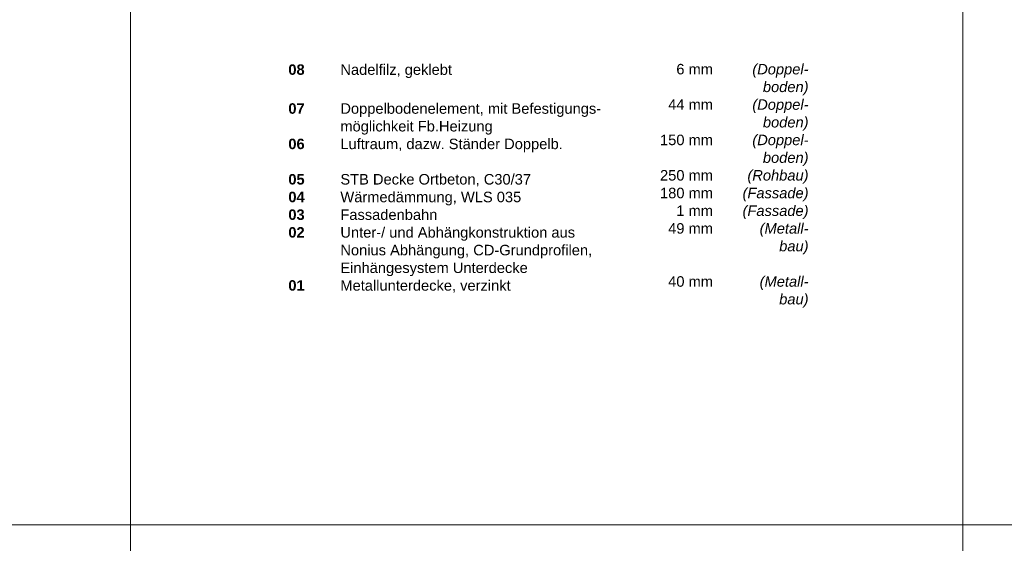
# Model space of a CAD drawing. Header units: metres. Extents: x 0.4 to 30.1, y -10.7 to 8.6.
# Tile 231 of 256: x 13.7 to 16.1, y 1.8 to 3. Entities that reach past the tile are written whole.
import ezdxf

# ---------------------------------------------------------------- set-up
doc = ezdxf.new("R2010")
doc.units = ezdxf.units.M
doc.layers.add('_Bodenaufbauten 20230510 (2D)', color=7, linetype='Continuous', lineweight=9)
doc.layers.add('Keine', color=7, linetype='Continuous', lineweight=9)
doc.styles.add('Arial', font='arial.ttf')
doc.styles.add('Arial (bold)', font='arialbd.ttf')
doc.styles.add('Arial (italic)', font='ariali.ttf')

# ---------------------------------------------------------------- blocks, each defined once
blk = doc.blocks.new('Bodenaufbauten 20230510 (2D)')
at = {"layer": 'Keine', "color": 255, "flags": 128}
for points in [[(12, 4.2), (14, 4.2), (14, 1.8), (12, 1.8)], [(14, 4.2), (16, 4.2), (16, 1.8), (14, 1.8)], [(16, 4.2), (18, 4.2), (18, 1.8), (16, 1.8)], [(12, 1.8), (14, 1.8), (14, -0.6), (12, -0.6)], [(14, 1.8), (16, 1.8), (16, -0.6), (14, -0.6)]]:
    blk.add_lwpolyline(points, close=True, dxfattribs=at)
at = {"layer": 'Keine', "color": 7, "transparency": 33554687, "char_height": 0.025218, "attachment_point": 3, "line_spacing_factor": 1.011258}
for s, insert, width, style in [('(Doppel-\\Pboden)\\P(Doppel-\\Pboden)\\P(Doppel-\\Pboden)\\P(Rohbau)\\P(Fassade)\\P(Fassade)\\P(Metall-\\Pbau)\\P\\P(Metall-\\Pbau)', (15.6294, 2.90738), 0.16, 'Arial (italic)'), (' 6 mm\\P\\P44 mm\\P\\P  150 mm\\P\\P250 mm\\P180 mm\\P1 mm\\P49 mm\\P\\P\\P40 mm', (15.39978, 2.90738), 0.1510902, 'Arial')]:
    blk.add_mtext(s, dxfattribs=dict(at, insert=insert, width=width, style=style))
at = {"layer": 'Keine', "color": 7, "insert": (14.3794, 2.90632), "char_height": 0.0252181, "attachment_point": 1, "line_spacing_factor": 1.011258, "style": 'Arial (bold)'}
blk.add_mtext('\\pxt4.957;08^I{\\fArial|b0|i0|c0|p0;Nadelfilz, geklebt\\P}{\\fArial|b0|i0|c0|p0;\\H1.2x;\\P}07{\\fArial|b0|i0|c0|p0; }^I{\\fArial|b0|i0|c0|p0;Doppelbodenelement, mit Befestigungs-\\P^Imöglichkeit Fb.Heizung\\P}06^I{\\fArial|b0|i0|c0|p0;Luftraum, dazw. Ständer Doppelb.\\P\\P}05{\\fArial|b0|i0|c0|p0; ^ISTB Decke Ortbeton,}{\\fArial|b0|i0|c0|p0; C30/37\\P}04{\\fArial|b0|i0|c0|p0;^IWärmedämmung, WLS 035}{\\fArial|b0|i0|c0|p0;\\C1;\\P}03{\\fArial|b0|i0|c0|p0; ^IFassadenbahn\\P}02{\\fArial|b0|i0|c0|p0;^I}{\\fArial|b0|i0|c0|p0;Unter-/ und Abhängkonstruktion aus \\P^INonius Abhängung, CD-Grundprofilen,\\P^IEinhängesystem Unterdecke\\P}01{\\fArial|b0|i0|c0|p0;^IMetallunterdecke, verzinkt}', dxfattribs=at)

msp = doc.modelspace()

# ---------------------------------------------------------------- block references
at = {"layer": '_Bodenaufbauten 20230510 (2D)'}
msp.add_blockref('Bodenaufbauten 20230510 (2D)', (0, 0), dxfattribs=at)

doc.saveas('drawing.dxf')
